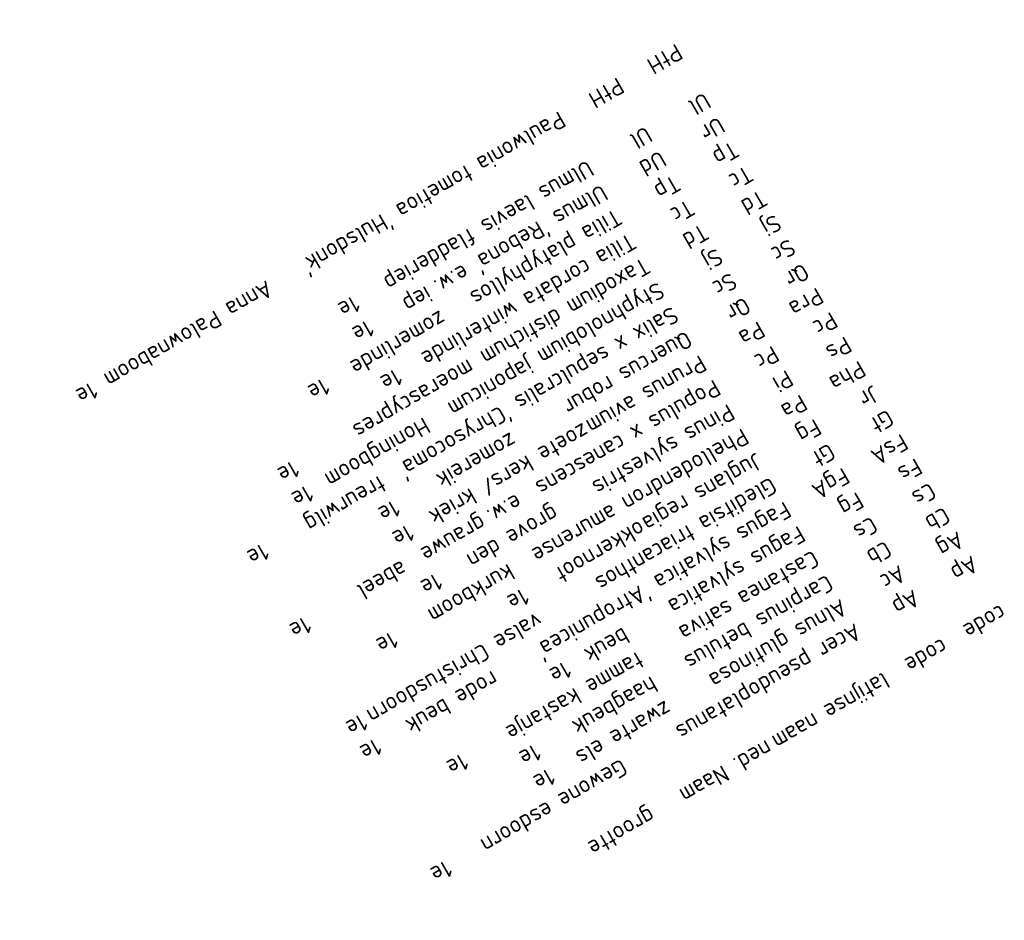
# Model space of a CAD drawing. Header units: metres. Extents: x 149234 to 159511, y 484155 to 486733.
# Tile 16 of 92: x 151644 to 151762, y 485689 to 485798. Entities that reach past the tile are written whole.
import ezdxf

# ---------------------------------------------------------------- set-up
doc = ezdxf.new("R2010")
doc.units = ezdxf.units.M
doc.layers.add('N-WE-VH-KANTVERHARDING-G', color=7, linetype='Continuous', lineweight=30)
doc.styles.add('NLCS-ISO-M500-T25', font='NLCS-ISO.ttf')

msp = doc.modelspace()

# ---------------------------------------------------------------- texts
at = {"layer": 'N-WE-VH-KANTVERHARDING-G', "color": 18, "true_color": 0x000000, "insert": (151762.575, 485725.612), "char_height": 2.03116, "width": 87.44152, "attachment_point": 1, "rotation": 210.03429, "style": 'NLCS-ISO-M500-T25'}
msp.add_mtext("code^Icode^Ilatijnse naam^Ined. Naam^Igrootte\\P^I^I^I^I\\PAp^IAp^IAcer pseudoplatanus^IGewone esdoorn^I1e\\PAg^IAc^IAlnus glutinosa^Izwarte els^I1e\\PCb^ICb^ICarpinus betulus^Ihaagbeuk^I1e\\PCs^ICs^ICastanea sativa^Itamme kastanje^I1e\\PFs^IFg^IFagus sylvatica^Ibeuk^I1e\\PFsA^IFgA^IFagus sylvatica 'Atropunicea'^Irode beuk^I1e\\PGt^IGt^IGleditsia triacanthos^Ivalse Christusdoorn^I1e \\PJr^IFg^IJuglans regia^Iokkernoot^I1e\\PPha^IPa^IPhellodendron amurense^Ikurkboom ^I1e\\PPs^IPi^IPinus sylvestris^Igrove den^I1e\\PPc^IPc^IPopulus x canescens  e.w.^Igrauwe  abeel^I1e\\PPra^IPa^IPrunus avium^Izoete kers/ kriek^I1e\\PQr^IQr^IQuercus robur^Izomereik^I1e\\PSc^ISc^ISalix x sepulcralis 'Chrysocoma'^Itreurwilg^I1e\\PSj^ISj^IStyphnolobium japonicum^IHoningboom^I1e\\PTd^ITd^ITaxodium distichum^Imoerascypres^I1e\\PTc^ITc^ITilia cordata^Iwinterlinde^I1e\\PTp^ITp^ITilia platyphyllos^Izomerlinde^I1e\\PUr^IUd^IUlmus 'Rebona' e.w.^Iiep^I1e\\PUl^IUl^IUlmus laevis^Ifladderiep^I1e\\P^I^I^I^I\\PPtH^IPtH^IPaulwonia tometioa 'Hulsdonk'^IAnna Palownaboom^I1e \\P", dxfattribs=at)

doc.saveas('drawing.dxf')
